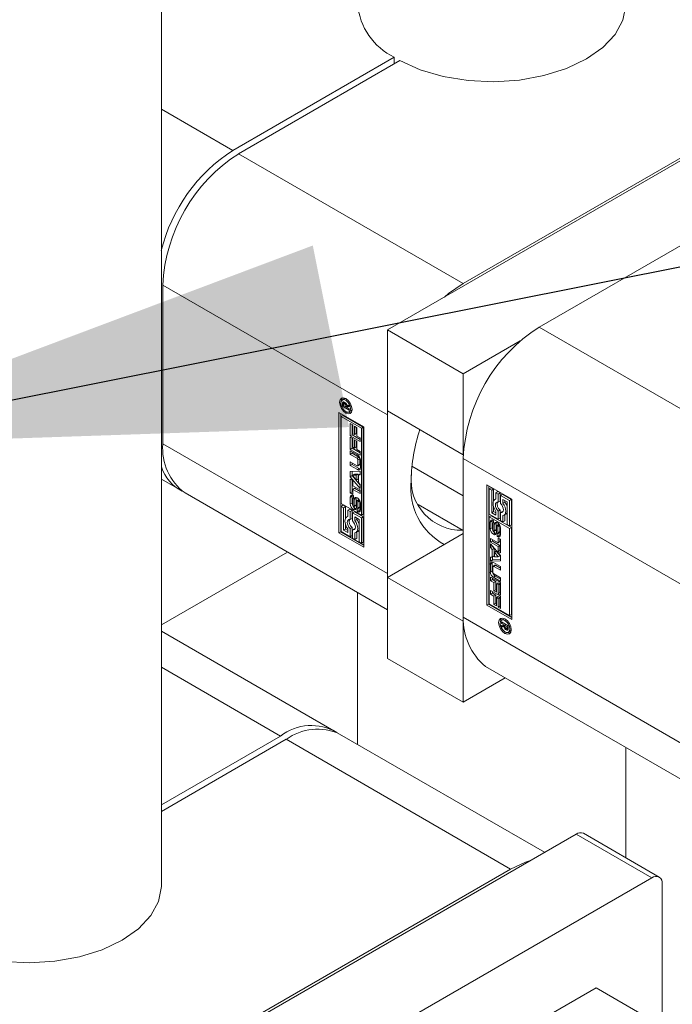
# Model space of a CAD drawing. Header units: millimetres. Extents: x 450 to 25135, y 150 to 17673.
# Tile 41 of 201: x 4172 to 4294, y 5090 to 5273. Entities that reach past the tile are written whole.
import ezdxf

# ---------------------------------------------------------------- set-up
doc = ezdxf.new("R2010")
doc.units = ezdxf.units.MM
doc.linetypes.add('SLD-Continua', pattern=[0])
doc.layers.add('COTAS', color=1, linetype='SLD-Continua')
doc.layers.add('OCULTA', color=8, linetype='SLD-Continua')
doc.styles.get("Standard").update_dxf_attribs({"font": 'ARIALN.TTF'})
doc.dimstyles.new('SLDDIMSTYLE0', dxfattribs={"dimtxt": 0.18, "dimasz": 105, "dimexe": 0, "dimexo": 0.0625, "dimgap": 0, "dimtad": 0, "dimtih": 1, "dimtoh": 1, "dimdec": 0, "dimrnd": 1e-09, "dimzin": 0, "dimdsep": 46, "dimtxsty": 'Standard', "dimsah": 1, "dimcen": 0.09, "dimadec": 0, "dimazin": 0, "dimtfac": 105, "dimtdec": 0, "dimtofl": 0, "dimtmove": 0, "dimatfit": 3, "dimfxl": 1, "dimfrac": 2, "dimtolj": 1, "dimtzin": 0, "dimarcsym": 0})

msp = doc.modelspace()

# ---------------------------------------------------------------- linework, layer by layer
at = {"color": 7, "linetype": 'SLD-Continua', "lineweight": 18, "ltscale": 30}
for p, q in [((4198.7, 5112.05), (4198.7, 5780.16)), ((4235.32, 5166.65), (4235.32, 5138.35)), ((4285.32, 5117.22), (4285.32, 5137.79))]:
    msp.add_line(p, q, dxfattribs=at)
at = {"layer": 'COTAS', "linetype": 'SLD-Continua', "lineweight": 18, "ltscale": 30}
for p, q in [((4334.32, 5269.57), (4240.88, 5215.63)), ((4334.32, 5270.09), (4255.02, 5224.31)), ((4212.06, 5249.11), (4242.12, 5266.46)), ((4243.18, 5265.85), (4213.12, 5248.49)), ((4242.12, 5265.23), (4242.12, 5266.46)), ((4198.7, 5256.82), (4212.06, 5249.11)), ((4334.32, 5253.76), (4269.16, 5216.14)), ((4255.02, 5224.31), (4213.12, 5248.49)), ((4240.88, 5199.81), (4198.98, 5224)), ((4198.98, 5224), (4198.98, 5194.4)), ((4240.88, 5215.63), (4240.88, 5200.53)), ((4240.88, 5215.63), (4255.02, 5207.47)), ((4269.16, 5216.14), (4311.06, 5191.96)), ((4255.02, 5207.47), (4265.65, 5213.61)), ((4255.02, 5192.36), (4255.02, 5207.47)), ((4232.82, 5202.78), (4232.47, 5202.58)), ((4233.07, 5202.84), (4232.82, 5202.78)), ((4233.35, 5202.65), (4233.11, 5202.52)), ((4232.84, 5202.08), (4232.49, 5201.87)), ((4232.49, 5201.39), (4232.49, 5201.87)), ((4232.74, 5201.54), (4232.49, 5201.39)), ((4233.76, 5200.66), (4232.49, 5201.39)), ((4232.77, 5202.2), (4232.52, 5202.05)), ((4232.7, 5201.74), (4232.7, 5201.7)), ((4232.7, 5201.7), (4232.7, 5201.66)), ((4232.7, 5201.66), (4232.7, 5201.56)), ((4232.7, 5201.56), (4233.11, 5201.32)), ((4233.03, 5202.04), (4232.76, 5201.88)), ((4233.05, 5202.02), (4232.83, 5201.89)), ((4232.84, 5201.93), (4232.84, 5202.08)), ((4233.09, 5201.97), (4232.89, 5201.86)), ((4233.11, 5201.95), (4232.91, 5201.84)), ((4233.21, 5201.78), (4233.05, 5201.69)), ((4233.46, 5201.59), (4233.11, 5201.39)), ((4233.46, 5201.52), (4233.11, 5201.32)), ((4233.11, 5201.32), (4233.11, 5201.39)), ((4233.52, 5201.49), (4233.17, 5201.29)), ((4233.76, 5201.33), (4233.17, 5201.29)), ((4233.17, 5201.29), (4233.76, 5200.95)), ((4233.27, 5201.35), (4233.22, 5201.38)), ((4233.27, 5201.58), (4233.76, 5201.66)), ((4233.46, 5201.59), (4233.46, 5201.62)), ((4233.46, 5201.52), (4233.46, 5201.59)), ((4233.76, 5201.51), (4233.52, 5201.49)), ((4233.76, 5201.66), (4233.76, 5201.33)), ((4233.76, 5200.95), (4233.76, 5200.66)), ((4231.82, 5200.25), (4236.46, 5197.57)), ((4231.82, 5177.79), (4231.82, 5200.25)), ((4232.17, 5200.04), (4232.17, 5178)), ((4232.25, 5199.49), (4232.61, 5199.69)), ((4232.25, 5199.49), (4232.25, 5183.25)), ((4236.02, 5197.31), (4232.25, 5199.49)), ((4236.37, 5197.52), (4232.61, 5199.69)), ((4233.43, 5200.31), (4233.11, 5200.12)), ((4233.75, 5200.36), (4234.1, 5200.56)), ((4234.1, 5200.56), (4234.28, 5200.75)), ((4240.88, 5200.53), (4255.02, 5192.36)), ((4240.88, 5199.81), (4240.89, 5200.52)), ((4240.88, 5170.21), (4240.88, 5199.81)), ((4233.95, 5198.18), (4234.39, 5197.92)), ((4233.95, 5195.87), (4233.95, 5198.18)), ((4234.3, 5196.07), (4234.3, 5197.97)), ((4234.39, 5197.92), (4234.39, 5196.29)), ((4234.7, 5197.66), (4235.15, 5197.4)), ((4234.7, 5196.11), (4234.7, 5197.66)), ((4235.06, 5196.32), (4235.06, 5197.46)), ((4235.15, 5197.4), (4235.15, 5195.85)), ((4236.37, 5197.52), (4236.02, 5197.31)), ((4236.02, 5181.07), (4236.02, 5197.31)), ((4236.37, 5181.28), (4236.37, 5197.52)), ((4236.46, 5197.57), (4236.46, 5175.11)), ((4234.3, 5196.07), (4233.95, 5195.87)), ((4235.77, 5194.81), (4233.95, 5195.87)), ((4233.95, 5195.66), (4234.39, 5195.41)), ((4233.95, 5193.36), (4233.95, 5195.66)), ((4235.77, 5195.22), (4234.3, 5196.07)), ((4234.3, 5193.56), (4234.3, 5195.46)), ((4234.39, 5196.29), (4234.7, 5196.11)), ((4234.39, 5195.41), (4234.39, 5193.78)), ((4235.06, 5196.32), (4234.7, 5196.11)), ((4235.15, 5195.85), (4235.77, 5195.49)), ((4235.77, 5195.49), (4235.77, 5194.81)), ((4240.88, 5170.21), (4198.98, 5194.4)), ((4234.3, 5193.56), (4233.95, 5193.36)), ((4235.77, 5192.71), (4234.3, 5193.56)), ((4234.39, 5193.78), (4234.7, 5193.6)), ((4234.7, 5195.15), (4235.15, 5194.89)), ((4234.7, 5193.6), (4234.7, 5195.15)), ((4235.06, 5193.81), (4234.7, 5193.6)), ((4235.06, 5193.81), (4235.06, 5194.94)), ((4235.15, 5194.89), (4235.15, 5193.34)), ((4235.77, 5192.3), (4233.95, 5193.36)), ((4233.95, 5193.11), (4235.27, 5192.35)), ((4233.95, 5192.42), (4233.95, 5193.11)), ((4234.3, 5192.63), (4233.95, 5192.42)), ((4235.2, 5191.7), (4233.95, 5192.42)), ((4234.3, 5192.63), (4234.3, 5192.91)), ((4235.55, 5191.9), (4234.3, 5192.63)), ((4235.15, 5193.34), (4235.77, 5192.98)), ((4235.55, 5191.9), (4235.2, 5191.7)), ((4235.77, 5192.98), (4235.77, 5192.3)), ((4255.03, 5192.37), (4255.02, 5192.36)), ((4255.02, 5191.65), (4296.92, 5167.46)), ((4255.02, 5191.65), (4255.02, 5162.05)), ((4233.95, 5191.03), (4235.2, 5190.31)), ((4233.95, 5190.34), (4233.95, 5191.03)), ((4234.3, 5190.55), (4233.95, 5190.34)), ((4235.27, 5189.58), (4233.95, 5190.34)), ((4234.3, 5190.55), (4234.3, 5190.83)), ((4235.62, 5189.79), (4234.3, 5190.55)), ((4235.33, 5190.3), (4235.68, 5190.5)), ((4235.73, 5191.59), (4235.38, 5191.39)), ((4235.38, 5190.41), (4235.38, 5191.39)), ((4235.73, 5190.62), (4235.38, 5190.41)), ((4235.73, 5190.62), (4235.73, 5191.59)), ((4235.83, 5191.37), (4235.83, 5189.91)), ((4245.44, 5190.22), (4255.02, 5184.69)), ((4233.95, 5189.26), (4235.77, 5189.32)), ((4233.95, 5188.26), (4233.95, 5189.26)), ((4234.3, 5188.46), (4233.95, 5188.26)), ((4235.77, 5186.08), (4233.95, 5188.26)), ((4234.3, 5188.46), (4234.3, 5189.27)), ((4235.77, 5186.7), (4234.3, 5188.46)), ((4234.7, 5188.73), (4234.34, 5188.53)), ((4235.07, 5188.56), (4234.34, 5188.53)), ((4234.34, 5188.53), (4235.07, 5187.65)), ((4235.42, 5188.77), (4234.7, 5188.73)), ((4235.42, 5188.77), (4235.07, 5188.56)), ((4235.07, 5187.65), (4235.07, 5188.56)), ((4235.62, 5189.79), (4235.27, 5189.58)), ((4235.42, 5187.86), (4235.42, 5188.77)), ((4235.77, 5188.75), (4235.47, 5188.57)), ((4235.77, 5188.59), (4235.47, 5188.57)), ((4235.47, 5188.57), (4235.47, 5187.18)), ((4235.77, 5189.32), (4235.77, 5188.59)), ((4198.7, 5187.79), (4202.06, 5185.85)), ((4233.95, 5187.79), (4234.39, 5187.53)), ((4233.95, 5185.23), (4233.95, 5187.79)), ((4234.3, 5185.43), (4234.3, 5187.59)), ((4234.39, 5187.53), (4234.39, 5186.59)), ((4234.39, 5186.59), (4235.77, 5185.8)), ((4235.42, 5187.86), (4235.07, 5187.65)), ((4235.47, 5187.18), (4235.77, 5186.82)), ((4235.77, 5186.82), (4235.77, 5186.08)), ((4259.44, 5186.75), (4264.08, 5184.07)), ((4259.44, 5164.29), (4259.44, 5186.75)), ((4259.79, 5186.55), (4259.79, 5164.5)), ((4260.23, 5186.2), (4259.88, 5185.99)), ((4260.67, 5185.94), (4260.23, 5186.2)), ((4203.12, 5185.24), (4240.88, 5163.45)), ((4234.3, 5184.63), (4233.94, 5184.42)), ((4233.94, 5183.16), (4233.94, 5184.42)), ((4234.3, 5185.43), (4233.95, 5185.23)), ((4234.39, 5184.97), (4233.95, 5185.23)), ((4234.39, 5185.38), (4234.3, 5185.43)), ((4234.3, 5183.36), (4234.3, 5184.63)), ((4234.75, 5186.11), (4234.39, 5185.91)), ((4234.39, 5185.91), (4234.39, 5184.97)), ((4235.77, 5185.11), (4234.39, 5185.91)), ((4234.55, 5184.74), (4234.54, 5184.21)), ((4235.77, 5185.52), (4234.75, 5186.11)), ((4235.77, 5185.8), (4235.77, 5185.11)), ((4259.88, 5185.99), (4259.88, 5181.29)), ((4260.32, 5185.74), (4259.88, 5185.99)), ((4260.67, 5185.94), (4260.32, 5185.74)), ((4260.32, 5181.55), (4260.32, 5185.74)), ((4260.67, 5183.74), (4260.67, 5185.94)), ((4261.46, 5185.49), (4261.1, 5185.28)), ((4261.1, 5185.28), (4261.1, 5184.09)), ((4261.54, 5185.03), (4261.1, 5185.28)), ((4261.89, 5185.23), (4261.46, 5185.49)), ((4261.89, 5185.23), (4261.54, 5185.03)), ((4261.54, 5183.51), (4261.54, 5185.03)), ((4261.89, 5183.72), (4261.89, 5185.23)), ((4262.33, 5184.98), (4261.98, 5184.78)), ((4261.98, 5184.78), (4261.98, 5183.26)), ((4263.64, 5183.82), (4261.98, 5184.78)), ((4264, 5184.02), (4262.33, 5184.98)), ((4232.25, 5183.25), (4236.02, 5181.07)), ((4232.61, 5182.94), (4232.25, 5182.74)), ((4232.69, 5182.49), (4232.25, 5182.74)), ((4232.25, 5182.74), (4232.25, 5178.04)), ((4233.05, 5182.69), (4232.61, 5182.94)), ((4233.05, 5182.69), (4232.69, 5182.49)), ((4232.69, 5178.3), (4232.69, 5182.49)), ((4233.05, 5180.49), (4233.05, 5182.69)), ((4234.3, 5183.36), (4233.94, 5183.16)), ((4234.42, 5184.05), (4234.42, 5182.96)), ((4234.54, 5184.25), (4234.48, 5184.21)), ((4234.54, 5184.25), (4234.5, 5184.22)), ((4234.54, 5182.68), (4234.54, 5182.68)), ((4234.6, 5182.67), (4234.95, 5182.88)), ((4234.99, 5182.91), (4234.63, 5182.71)), ((4235.01, 5182.98), (4234.65, 5182.77)), ((4234.66, 5182.84), (4234.68, 5184.01)), ((4235.01, 5183.04), (4234.66, 5182.84)), ((4235.04, 5184.22), (4234.68, 5184.01)), ((4235.01, 5183.04), (4235.04, 5184.22)), ((4235.12, 5183.67), (4235.09, 5182.5)), ((4235.54, 5184.03), (4235.18, 5183.82)), ((4235.24, 5183.82), (4235.59, 5184.02)), ((4235.63, 5183.96), (4235.29, 5183.77)), ((4235.3, 5182.27), (4235.65, 5182.47)), ((4235.67, 5182.49), (4235.32, 5182.28)), ((4235.69, 5183.86), (4235.34, 5183.66)), ((4235.7, 5182.55), (4235.35, 5182.35)), ((4235.71, 5183.72), (4235.36, 5183.52)), ((4235.36, 5182.44), (4235.36, 5183.52)), ((4235.71, 5182.64), (4235.36, 5182.44)), ((4235.71, 5182.64), (4235.71, 5183.72)), ((4235.83, 5183.33), (4235.83, 5182.07)), ((4246.6, 5183.07), (4255.02, 5178.21)), ((4260.67, 5181.75), (4260.67, 5182.63)), ((4261.1, 5184.13), (4260.92, 5184.02)), ((4261.89, 5183.72), (4261.54, 5183.51)), ((4262.42, 5184.02), (4263.2, 5183.56)), ((4262.42, 5183.33), (4262.42, 5184.02)), ((4262.77, 5183.53), (4262.42, 5183.33)), ((4262.77, 5183.53), (4262.77, 5183.81)), ((4263.2, 5183.56), (4263.2, 5179.37)), ((4264, 5184.02), (4263.64, 5183.82)), ((4263.64, 5179.12), (4263.64, 5183.82)), ((4264, 5179.32), (4264, 5184.02)), ((4264.08, 5184.07), (4264.08, 5161.62)), ((4233.48, 5180.87), (4233.29, 5180.77)), ((4233.83, 5182.24), (4233.48, 5182.03)), ((4233.48, 5182.03), (4233.48, 5180.83)), ((4233.92, 5181.78), (4233.48, 5182.03)), ((4234.27, 5181.98), (4233.83, 5182.24)), ((4234.27, 5181.98), (4233.92, 5181.78)), ((4233.92, 5180.26), (4233.92, 5181.78)), ((4234.27, 5180.47), (4234.27, 5181.98)), ((4234.71, 5181.73), (4234.36, 5181.53)), ((4234.36, 5181.53), (4234.36, 5180.01)), ((4236.02, 5180.57), (4234.36, 5181.53)), ((4234.87, 5182.37), (4234.52, 5182.16)), ((4236.37, 5180.77), (4234.71, 5181.73)), ((4234.79, 5180.08), (4234.79, 5180.77)), ((4234.79, 5180.77), (4235.58, 5180.31)), ((4235.23, 5182.28), (4235.24, 5182.27)), ((4235.23, 5181.75), (4235.23, 5182.28)), ((4235.59, 5181.96), (4235.23, 5181.75)), ((4235.61, 5181.94), (4235.26, 5181.74)), ((4235.59, 5181.96), (4235.59, 5182.44)), ((4236.02, 5181.07), (4236.37, 5181.28)), ((4236.37, 5180.77), (4236.02, 5180.57)), ((4236.37, 5176.07), (4236.37, 5180.77)), ((4259.88, 5181.29), (4261.54, 5180.33)), ((4259.88, 5180.79), (4260.23, 5180.99)), ((4263.64, 5178.61), (4259.88, 5180.79)), ((4259.88, 5180.79), (4259.88, 5164.55)), ((4264, 5178.82), (4260.23, 5180.99)), ((4260.67, 5181.75), (4260.32, 5181.55)), ((4261.1, 5181.09), (4260.32, 5181.55)), ((4261.1, 5181.5), (4260.67, 5181.75)), ((4261.1, 5181.78), (4261.1, 5181.09)), ((4261.89, 5182.06), (4261.54, 5181.85)), ((4261.54, 5180.33), (4261.54, 5181.85)), ((4261.89, 5180.54), (4261.89, 5182.06)), ((4262.33, 5181.8), (4261.98, 5181.6)), ((4261.98, 5181.6), (4261.98, 5180.08)), ((4262.44, 5181.79), (4262.33, 5181.8)), ((4262.42, 5179.83), (4262.42, 5181.03)), ((4262.6, 5181.09), (4262.96, 5181.3)), ((4262.77, 5180.03), (4262.77, 5181.19)), ((4233.05, 5178.5), (4233.05, 5179.38)), ((4234.27, 5180.47), (4233.92, 5180.26)), ((4234.27, 5178.81), (4233.92, 5178.6)), ((4234.27, 5177.29), (4234.27, 5178.81)), ((4235.15, 5180.28), (4234.79, 5180.08)), ((4235.15, 5180.28), (4235.15, 5180.56)), ((4235.58, 5180.31), (4235.58, 5176.12)), ((4236.02, 5175.87), (4236.02, 5180.57)), ((4260.42, 5179.99), (4260.06, 5179.79)), ((4260.06, 5178.53), (4260.06, 5179.79)), ((4260.42, 5178.73), (4260.42, 5179.99)), ((4260.54, 5179.42), (4260.54, 5178.34)), ((4260.66, 5179.63), (4260.6, 5179.59)), ((4260.66, 5179.62), (4260.62, 5179.6)), ((4260.66, 5179.6), (4260.65, 5179.59)), ((4260.66, 5179.58), (4260.65, 5179.59)), ((4260.66, 5180.11), (4260.66, 5179.58)), ((4260.78, 5178.2), (4260.81, 5179.36)), ((4261.16, 5179.57), (4260.81, 5179.36)), ((4261.13, 5178.4), (4261.16, 5179.57)), ((4261.24, 5179.02), (4261.21, 5177.85)), ((4261.65, 5179.39), (4261.3, 5179.19)), ((4261.66, 5179.4), (4261.31, 5179.19)), ((4261.71, 5179.39), (4261.36, 5179.18)), ((4261.71, 5179.39), (4261.36, 5179.19)), ((4261.76, 5179.31), (4261.42, 5179.11)), ((4261.82, 5179.21), (4261.46, 5179)), ((4261.83, 5179.1), (4261.47, 5178.9)), ((4261.47, 5177.82), (4261.47, 5178.9)), ((4261.89, 5180.54), (4261.54, 5180.33)), ((4261.83, 5178.02), (4261.83, 5179.1)), ((4261.98, 5180.08), (4262.42, 5179.83)), ((4262.77, 5180.03), (4262.42, 5179.83)), ((4263.2, 5179.37), (4263.64, 5179.12)), ((4264, 5179.32), (4263.64, 5179.12)), ((4264, 5178.82), (4263.64, 5178.61)), ((4264, 5162.58), (4264, 5178.82)), ((4232.17, 5178), (4231.82, 5177.79)), ((4236.46, 5175.11), (4231.82, 5177.79)), ((4236.46, 5175.52), (4232.17, 5178)), ((4232.25, 5178.04), (4233.92, 5177.08)), ((4233.05, 5178.5), (4232.69, 5178.3)), ((4233.48, 5177.84), (4232.69, 5178.3)), ((4233.48, 5178.25), (4233.05, 5178.5)), ((4233.48, 5178.53), (4233.48, 5177.84)), ((4233.92, 5177.08), (4233.92, 5178.6)), ((4234.27, 5177.29), (4233.92, 5177.08)), ((4234.71, 5178.55), (4234.36, 5178.35)), ((4234.36, 5178.35), (4234.36, 5176.83)), ((4234.82, 5178.54), (4234.71, 5178.55)), ((4234.79, 5176.58), (4234.79, 5177.78)), ((4234.98, 5177.84), (4235.33, 5178.05)), ((4235.15, 5176.78), (4235.15, 5177.94)), ((4240.88, 5169.5), (4255.02, 5177.66)), ((4260.42, 5178.73), (4260.06, 5178.53)), ((4260.64, 5177.53), (4260.99, 5177.74)), ((4260.71, 5178.04), (4261.07, 5178.24)), ((4261.07, 5178.25), (4260.72, 5178.04)), ((4261.11, 5178.29), (4260.76, 5178.09)), ((4261.13, 5178.4), (4260.78, 5178.2)), ((4261.07, 5178.24), (4261.07, 5178.25)), ((4261.35, 5177.13), (4261.35, 5177.65)), ((4261.71, 5177.33), (4261.35, 5177.13)), ((4261.38, 5177.11), (4261.73, 5177.31)), ((4261.42, 5177.65), (4261.77, 5177.85)), ((4261.8, 5177.88), (4261.44, 5177.68)), ((4261.83, 5178.02), (4261.47, 5177.82)), ((4261.82, 5177.94), (4261.47, 5177.74)), ((4261.71, 5177.82), (4261.71, 5177.33)), ((4261.96, 5178.7), (4261.96, 5177.44)), ((4263.64, 5162.37), (4263.64, 5178.61)), ((4234.36, 5176.83), (4234.79, 5176.58)), ((4235.15, 5176.78), (4234.79, 5176.58)), ((4235.58, 5176.12), (4236.02, 5175.87)), ((4236.37, 5176.07), (4236.02, 5175.87)), ((4260.12, 5176.75), (4261.51, 5175.96)), ((4260.12, 5176.06), (4260.12, 5176.75)), ((4260.48, 5176.27), (4260.12, 5176.06)), ((4261.51, 5175.27), (4260.12, 5176.06)), ((4260.12, 5175.78), (4261.95, 5173.6)), ((4260.12, 5175.05), (4260.12, 5175.78)), ((4260.48, 5175.25), (4260.12, 5175.05)), ((4260.48, 5176.27), (4260.48, 5176.55)), ((4261.86, 5175.47), (4260.48, 5176.27)), ((4260.48, 5175.25), (4260.48, 5175.36)), ((4260.78, 5174.88), (4260.48, 5175.25)), ((4261.51, 5176.89), (4261.95, 5176.63)), ((4261.51, 5175.96), (4261.51, 5176.89)), ((4261.86, 5176.16), (4261.51, 5175.96)), ((4261.86, 5175.47), (4261.51, 5175.27)), ((4261.51, 5174.33), (4261.51, 5175.27)), ((4261.86, 5176.16), (4261.86, 5176.69)), ((4261.86, 5174.53), (4261.86, 5175.47)), ((4261.95, 5176.63), (4261.95, 5174.07)), ((4260.43, 5174.68), (4260.12, 5175.05)), ((4260.12, 5173.28), (4260.43, 5173.29)), ((4260.12, 5172.54), (4260.12, 5173.28)), ((4260.78, 5174.88), (4260.43, 5174.68)), ((4260.43, 5173.29), (4260.43, 5174.68)), ((4260.78, 5173.49), (4260.43, 5173.29)), ((4260.48, 5172.74), (4260.48, 5173.32)), ((4260.78, 5173.49), (4260.78, 5174.88)), ((4261.18, 5174.41), (4260.83, 5174.21)), ((4261.55, 5173.33), (4260.83, 5174.21)), ((4260.83, 5174.21), (4260.83, 5173.3)), ((4260.83, 5173.3), (4261.55, 5173.33)), ((4261.91, 5173.54), (4261.18, 5174.41)), ((4261.86, 5174.53), (4261.51, 5174.33)), ((4261.95, 5174.07), (4261.51, 5174.33)), ((4261.91, 5173.54), (4261.55, 5173.33)), ((4261.95, 5174.48), (4261.86, 5174.53)), ((4261.95, 5173.6), (4261.95, 5172.61)), ((4260.42, 5172.16), (4260.07, 5171.95)), ((4260.07, 5170.49), (4260.07, 5171.95)), ((4260.48, 5172.74), (4260.12, 5172.54)), ((4261.95, 5172.61), (4260.12, 5172.54)), ((4260.42, 5170.69), (4260.42, 5172.16)), ((4261.95, 5172.8), (4260.48, 5172.74)), ((4260.52, 5171.45), (4260.52, 5170.48)), ((4260.92, 5171.77), (4260.57, 5171.56)), ((4260.63, 5172.28), (4261.95, 5171.52)), ((4261.05, 5171.76), (4260.7, 5171.55)), ((4261.95, 5170.83), (4260.7, 5171.55)), ((4261.95, 5171.24), (4261.05, 5171.76)), ((4261.95, 5171.52), (4261.95, 5170.83)), ((4240.89, 5169.51), (4240.88, 5170.21)), ((4260.42, 5170.69), (4260.07, 5170.49)), ((4260.99, 5169.71), (4260.63, 5169.51)), ((4260.7, 5170.16), (4261.95, 5169.44)), ((4261.95, 5169.16), (4260.99, 5169.71)), ((4240.88, 5169.5), (4255.02, 5161.33)), ((4240.88, 5169.5), (4240.88, 5154.39)), ((4260.12, 5169.56), (4261.95, 5168.51)), ((4260.12, 5168.88), (4260.12, 5169.56)), ((4260.48, 5169.08), (4260.12, 5168.88)), ((4260.75, 5168.52), (4260.12, 5168.88)), ((4260.48, 5169.08), (4260.48, 5169.36)), ((4261.1, 5168.72), (4260.48, 5169.08)), ((4261.95, 5168.75), (4260.63, 5169.51)), ((4261.1, 5168.72), (4260.75, 5168.52)), ((4260.75, 5166.97), (4260.75, 5168.52)), ((4261.1, 5167.17), (4261.1, 5168.72)), ((4261.55, 5168.46), (4261.19, 5168.26)), ((4261.51, 5168.08), (4261.19, 5168.26)), ((4261.19, 5168.26), (4261.19, 5166.71)), ((4261.86, 5168.28), (4261.51, 5168.08)), ((4261.51, 5166.45), (4261.51, 5168.08)), ((4261.86, 5168.28), (4261.55, 5168.46)), ((4261.86, 5166.66), (4261.86, 5168.28)), ((4261.95, 5169.44), (4261.95, 5168.75)), ((4261.95, 5168.51), (4261.95, 5166.2)), ((4260.12, 5167.05), (4261.95, 5165.99)), ((4260.12, 5166.37), (4260.12, 5167.05)), ((4260.48, 5166.57), (4260.12, 5166.37)), ((4260.75, 5166.01), (4260.12, 5166.37)), ((4260.48, 5166.57), (4260.48, 5166.85)), ((4261.1, 5166.21), (4260.48, 5166.57)), ((4261.1, 5167.17), (4260.75, 5166.97)), ((4261.19, 5166.71), (4260.75, 5166.97)), ((4261.1, 5166.21), (4260.75, 5166.01)), ((4260.75, 5164.46), (4260.75, 5166.01)), ((4261.19, 5167.12), (4261.1, 5167.17)), ((4261.1, 5164.66), (4261.1, 5166.21)), ((4261.55, 5165.95), (4261.19, 5165.75)), ((4261.86, 5166.66), (4261.51, 5166.45)), ((4261.95, 5166.2), (4261.51, 5166.45)), ((4261.86, 5165.77), (4261.55, 5165.95)), ((4261.95, 5166.6), (4261.86, 5166.66)), ((4261.95, 5165.99), (4261.95, 5163.69)), ((4259.79, 5164.5), (4259.44, 5164.29)), ((4264.08, 5161.62), (4259.44, 5164.29)), ((4259.79, 5164.5), (4264.08, 5162.02)), ((4259.88, 5164.55), (4263.64, 5162.37)), ((4261.1, 5164.66), (4260.75, 5164.46)), ((4261.19, 5164.2), (4260.75, 5164.46)), ((4261.19, 5164.61), (4261.1, 5164.66)), ((4261.51, 5165.57), (4261.19, 5165.75)), ((4261.19, 5165.75), (4261.19, 5164.2)), ((4261.86, 5165.77), (4261.51, 5165.57)), ((4261.51, 5163.94), (4261.51, 5165.57)), ((4261.86, 5164.15), (4261.51, 5163.94)), ((4261.86, 5164.15), (4261.86, 5165.77)), ((4261.95, 5164.09), (4261.86, 5164.15)), ((4261.95, 5163.69), (4261.51, 5163.94)), ((4263.64, 5162.37), (4264, 5162.58)), ((4255.02, 5162.05), (4296.92, 5137.86)), ((4255.02, 5161.33), (4255.03, 5161.34)), ((4255.02, 5146.23), (4255.02, 5161.33)), ((4262.14, 5161.2), (4263.41, 5160.47)), ((4262.14, 5160.91), (4262.14, 5161.2)), ((4262.39, 5161.06), (4262.14, 5160.91)), ((4262.73, 5160.57), (4262.14, 5160.91)), ((4262.14, 5160.53), (4262.73, 5160.57)), ((4262.14, 5160.2), (4262.14, 5160.53)), ((4262.5, 5161.71), (4262.15, 5161.5)), ((4262.49, 5160.4), (4262.49, 5160.56)), ((4262.79, 5160.45), (4262.49, 5160.4)), ((4262.75, 5161.77), (4262.5, 5161.71)), ((4262.98, 5160.72), (4262.73, 5160.57)), ((4262.79, 5161.44), (4263.03, 5161.58)), ((4263.03, 5160.68), (4262.79, 5160.54)), ((4263.2, 5160.3), (4262.79, 5160.54)), ((4262.79, 5160.54), (4262.79, 5160.47)), ((4263.41, 5160.42), (4263.2, 5160.3)), ((4263.41, 5160.47), (4263.41, 5159.99)), ((4230.9, 5140.9), (4198.7, 5159.49)), ((4262.49, 5160.4), (4262.14, 5160.2)), ((4262.63, 5160.28), (4262.14, 5160.2)), ((4262.79, 5160.37), (4262.63, 5160.28)), ((4262.79, 5159.04), (4263.12, 5159.23)), ((4263.01, 5160), (4262.81, 5159.89)), ((4263, 5159.72), (4263.35, 5159.93)), ((4263.35, 5159.92), (4263, 5159.72)), ((4263.03, 5159.7), (4263.38, 5159.91)), ((4263.14, 5159.98), (4263.41, 5160.13)), ((4263.41, 5160.15), (4263.17, 5160.01)), ((4263.41, 5160.32), (4263.2, 5160.2)), ((4263.2, 5160.2), (4263.2, 5160.3)), ((4263.41, 5160.28), (4263.2, 5160.16)), ((4263.41, 5160.24), (4263.2, 5160.12)), ((4263.2, 5160.16), (4263.2, 5160.2)), ((4263.2, 5160.12), (4263.2, 5160.16)), ((4263.3, 5159.69), (4263.27, 5159.67)), ((4263.38, 5159.91), (4263.4, 5159.9)), ((4263.43, 5159.28), (4263.78, 5159.49)), ((4263.78, 5159.49), (4263.96, 5159.67)), ((4240.88, 5154.39), (4255.02, 5146.23)), ((4198.7, 5152.73), (4220.9, 5139.91)), ((4259.16, 5152.89), (4301.06, 5128.71)), ((4262.86, 5150.76), (4255.02, 5146.23)), ((4270.16, 5118.24), (4231.96, 5140.29)), ((4198.7, 5127.1), (4220.9, 5139.91)), ((4221.96, 5139.3), (4198.7, 5125.87)), ((4263.86, 5115.11), (4221.96, 5139.3)), ((4276.06, 5121.64), (4156.2, 5052.45)), ((4290.2, 5113.48), (4276.06, 5121.64)), ((4291.57, 5113.62), (4277.43, 5121.78)), ((4263.86, 5115.11), (4168.4, 5060.01)), ((4290.2, 5113.48), (4170.34, 5044.29)), ((4292.14, 5112.36), (4292.14, 5083.77)), ((4279.78, 5092.97), (4262.43, 5082.96)), ((4279.78, 5092.97), (4288.69, 5087.83))]:
    msp.add_line(p, q, dxfattribs=at)
at = {"layer": 'COTAS', "linetype": 'SLD-Continua', "lineweight": 18, "ltscale": 30, "flags": 128}
for points in [[(4285.32, 5276.35), (4285.32, 5276.14), (4284.79, 5273.38), (4283.35, 5270.73), (4281.06, 5268.29), (4278, 5266.15), (4274.29, 5264.38), (4270.06, 5263.06), (4265.48, 5262.23), (4260.7, 5261.92), (4255.91, 5262.15), (4251.28, 5262.9), (4246.98, 5264.15), (4243.18, 5265.85)], [(4251.51, 5221.77), (4252.26, 5222.4), (4255.02, 5224.31)], [(4233.11, 5200.12), (4232.66, 5200.48), (4232.28, 5200.99), (4232.03, 5201.58), (4231.94, 5202.15), (4232.03, 5202.61), (4232.28, 5202.9), (4232.66, 5202.98), (4233.11, 5202.82)], [(4232.29, 5202.39), (4232.38, 5202.82), (4232.48, 5202.97)], [(4233.11, 5202.82), (4233.56, 5202.46), (4233.94, 5201.95), (4234.19, 5201.36), (4234.28, 5200.79), (4234.19, 5200.33), (4233.94, 5200.04), (4233.56, 5199.96), (4233.11, 5200.12)], [(4233.11, 5202.52), (4232.76, 5202.64), (4232.47, 5202.58), (4232.27, 5202.35), (4232.2, 5201.99), (4232.27, 5201.55), (4232.47, 5201.1), (4232.76, 5200.7), (4233.11, 5200.42)], [(4233.11, 5200.42), (4233.45, 5200.3), (4233.75, 5200.36), (4233.94, 5200.59), (4234.01, 5200.95), (4233.94, 5201.39), (4233.75, 5201.84), (4233.45, 5202.24), (4233.11, 5202.52)], [(4234.09, 5200.17), (4233.91, 5200.17), (4233.5, 5200.3)], [(4235.62, 5189.79), (4235.73, 5189.74), (4235.8, 5189.72)], [(4234.33, 5184.83), (4234.31, 5184.75), (4234.3, 5184.63)], [(4235.07, 5184.4), (4235.05, 5184.34), (4235.04, 5184.22)], [(4234.54, 5182.68), (4234.54, 5182.68), (4234.54, 5182.68), (4234.54, 5182.68), (4234.54, 5182.68), (4234.54, 5182.68), (4234.54, 5182.68), (4234.54, 5182.68)], [(4261.1, 5184.09), (4260.88, 5183.99), (4260.71, 5183.82), (4260.6, 5183.56), (4260.57, 5183.24), (4260.6, 5182.89), (4260.71, 5182.51), (4260.88, 5182.13), (4261.1, 5181.78)], [(4261.54, 5181.85), (4261.33, 5182.1), (4261.16, 5182.39), (4261.05, 5182.7), (4261.01, 5182.99), (4261.05, 5183.24), (4261.16, 5183.42), (4261.33, 5183.51), (4261.54, 5183.51)], [(4261.98, 5183.26), (4262.19, 5183.01), (4262.36, 5182.72), (4262.47, 5182.42), (4262.51, 5182.12), (4262.47, 5181.87), (4262.36, 5181.69), (4262.19, 5181.6), (4261.98, 5181.6)], [(4262.42, 5181.03), (4262.64, 5181.12), (4262.81, 5181.3), (4262.92, 5181.55), (4262.95, 5181.87), (4262.92, 5182.22), (4262.81, 5182.6), (4262.64, 5182.98), (4262.42, 5183.33)], [(4233.48, 5180.83), (4233.26, 5180.74), (4233.09, 5180.57), (4232.98, 5180.31), (4232.94, 5179.99), (4232.98, 5179.64), (4233.09, 5179.26), (4233.26, 5178.88), (4233.48, 5178.53)], [(4234.87, 5182.37), (4234.98, 5182.31), (4235.06, 5182.29)], [(4235.61, 5181.94), (4235.72, 5181.89), (4235.8, 5181.87)], [(4233.92, 5178.6), (4233.7, 5178.85), (4233.53, 5179.14), (4233.42, 5179.45), (4233.39, 5179.74), (4233.42, 5179.99), (4233.53, 5180.17), (4233.7, 5180.26), (4233.92, 5180.26)], [(4234.36, 5180.01), (4234.57, 5179.76), (4234.74, 5179.47), (4234.85, 5179.17), (4234.89, 5178.87), (4234.85, 5178.62), (4234.74, 5178.44), (4234.57, 5178.35), (4234.36, 5178.35)], [(4234.79, 5177.78), (4235.02, 5177.87), (4235.19, 5178.05), (4235.29, 5178.3), (4235.33, 5178.62), (4235.29, 5178.97), (4235.19, 5179.35), (4235.02, 5179.73), (4234.79, 5180.08)], [(4260.45, 5180.19), (4260.43, 5180.12), (4260.42, 5179.99)], [(4261.19, 5179.77), (4261.17, 5179.69), (4261.16, 5179.57)], [(4261.36, 5179.19), (4261.36, 5179.19), (4261.36, 5179.19), (4261.36, 5179.18), (4261.36, 5179.18), (4261.36, 5179.18), (4261.36, 5179.18), (4261.36, 5179.18), (4261.36, 5179.18)], [(4261.66, 5179.4), (4261.65, 5179.39), (4261.65, 5179.39)], [(4261.82, 5179.21), (4261.81, 5179.22), (4261.81, 5179.23)], [(4260.99, 5177.74), (4261.1, 5177.69), (4261.18, 5177.66)], [(4261.73, 5177.31), (4261.85, 5177.26), (4261.92, 5177.24)], [(4260.45, 5172.35), (4260.43, 5172.28), (4260.42, 5172.16)], [(4262.79, 5159.04), (4262.34, 5159.4), (4261.96, 5159.91), (4261.71, 5160.5), (4261.62, 5161.07), (4261.71, 5161.53), (4261.96, 5161.83), (4262.34, 5161.9), (4262.79, 5161.74)], [(4262.79, 5161.44), (4262.44, 5161.56), (4262.15, 5161.5), (4261.95, 5161.28), (4261.88, 5160.91), (4261.95, 5160.47), (4262.15, 5160.02), (4262.44, 5159.63), (4262.79, 5159.35)], [(4261.97, 5161.32), (4262.06, 5161.74), (4262.16, 5161.9)], [(4262.79, 5161.74), (4263.24, 5161.38), (4263.62, 5160.87), (4263.87, 5160.28), (4263.96, 5159.72), (4263.87, 5159.25), (4263.62, 5158.96), (4263.24, 5158.88), (4262.79, 5159.04)], [(4262.79, 5159.35), (4263.14, 5159.23), (4263.43, 5159.28), (4263.63, 5159.51), (4263.7, 5159.87), (4263.63, 5160.31), (4263.43, 5160.76), (4263.14, 5161.16), (4262.79, 5161.44)], [(4263.78, 5159.09), (4263.59, 5159.09), (4263.18, 5159.22)], [(4263.86, 5115.11), (4266.62, 5116.39), (4267.37, 5116.63)], [(4198.7, 5112.05), (4198.7, 5111.83), (4198.17, 5109.08), (4196.73, 5106.43), (4194.44, 5103.99), (4191.38, 5101.85), (4187.67, 5100.08), (4183.44, 5098.76), (4178.86, 5097.93), (4174.08, 5097.62), (4169.29, 5097.85), (4164.66, 5098.6), (4160.36, 5099.85), (4156.56, 5101.54)]]:
    msp.add_lwpolyline(points, dxfattribs=at)
at = {"layer": 'COTAS', "linetype": 'SLD-Continua', "lineweight": 18, "ltscale": 900}
for centre, radius, start, end in [((4247.51, 5277.45), 12.24, 185.126, 243.8723), ((4228.8, 5223.02), 31, 122.6894, 166.1925), ((4229.69, 5222.6), 30.74, 122.6061, 177.3942), ((4285.72, 5190.25), 30.74, 122.6056, 177.3944), ((4233.16, 5201.87), 0.672, 164.1189, 179.8184), ((4232.72, 5202), 0.211, 117.1055, 165.4824), ((4232.72, 5201.94), 0.264, 54.9579, 110.7064), ((4233.01, 5201.72), 0.307, 154.4852, 176.9577), ((4232.8, 5201.81), 0.0782, 66.62, 149.8339), ((4232.73, 5201.57), 0.331, 59.847, 72.1793), ((4233.58, 5202.07), 0.731, 172.4929, 179.7438), ((4232.61, 5201.71), 0.513, 56.419, 60.0191), ((4232.11, 5200.57), 1.51, 57.676, 58.608), ((4232.54, 5201.54), 0.706, 38.3868, 58.844), ((4232.99, 5202.3), 0.182, 239.8871, 241.7179), ((4232.7, 5201.52), 0.389, 25.1727, 56.1723), ((4232.36, 5201.39), 0.754, 359.9153, 23.286), ((4232.44, 5201.44), 0.845, 9.9141, 39.2969), ((4277.27, 5186.97), 31.98, 161.6457, 178.9365), ((4209.15, 5193.48), 10.21, 174.8442, 233.8422), ((4234.99, 5191.37), 0.394, 2.6089, 57.3952), ((4234.6, 5191.32), 1.23, 2.5939, 57.3976), ((4235.34, 5191.57), 0.394, 2.5902, 57.4138), ((4206.04, 5192.47), 7.71, 197.8732, 243.5863), ((4235.27, 5190.4), 0.112, 230.7525, 9.2434), ((4235.49, 5189.85), 0.349, 230.797, 9.2342), ((4235.61, 5190.61), 0.129, 305.7588, 5.6165), ((4254.7, 5187.71), 9.43, 174.4194, 271.199), ((4257.15, 5186.13), 11.94, 173.1238, 241.6643), ((4234.29, 5184.48), 0.355, 50.8074, 189.2056), ((4233.14, 5182.45), 2.68, 58.3715, 59.101), ((4235.03, 5184.06), 0.353, 50.4397, 187.1864), ((4234.59, 5183.28), 1.25, 2.5821, 57.4015), ((4235.19, 5183.22), 1.25, 182.613, 237.3963), ((4235.45, 5183.4), 1.16, 181.8693, 209.0666), ((4234.82, 5184.05), 0.398, 169.1153, 180.2964), ((4234.91, 5182.96), 0.482, 180.0023, 192.4434), ((4234.61, 5184.09), 0.179, 148.6082, 170.1602), ((4234.87, 5182.95), 0.439, 191.4793, 206.8189), ((4234.51, 5184.16), 0.0647, 101.0606, 153.7501), ((4234.63, 5182.82), 0.166, 203.9984, 237.3981), ((4234.51, 5184.16), 0.0646, 56.8953, 98.1286), ((4234.74, 5182.44), 0.355, 230.8716, 9.5415), ((4234.57, 5182.72), 0.057, 234.7063, 290.9649), ((4235.46, 5183.32), 1.12, 215.3018, 238.3344), ((4234.56, 5182.74), 0.0819, 293.9702, 334.3196), ((4234.43, 5182.81), 0.229, 333.0114, 350.4301), ((4234.22, 5182.84), 0.437, 350.9694, 359.1623), ((4234.91, 5182.95), 0.0834, 300.4238, 334.0775), ((4234.79, 5183.02), 0.226, 332.878, 350.5635), ((4234.55, 5183.05), 0.46, 350.9048, 358.7063), ((4235.43, 5183.65), 0.314, 157.0223, 176.8939), ((4235.24, 5183.73), 0.107, 123.4378, 157.3698), ((4235.21, 5183.77), 0.0542, 53.5326, 118.878), ((4235.16, 5183.68), 0.154, 33.2387, 58.546), ((4234.96, 5183.55), 0.396, 15.3548, 33.2462), ((4234.82, 5183.51), 0.538, 0.6091, 15.6683), ((4235.56, 5183.98), 0.0497, 60.0537, 117.0641), ((4235.63, 5182.52), 0.0534, 299.063, 319.3884), ((4235.55, 5182.59), 0.154, 319.8901, 347.8012), ((4235.19, 5183.72), 0.518, 0.4493, 14.1938), ((4235.35, 5182.64), 0.361, 346.5732, 0.7253), ((4262.72, 5183.12), 1.35, 162.481, 232.2105), ((4260.5, 5181.83), 2.84, 17.6098, 36.8645), ((4235.54, 5182.23), 0.567, 237.3278, 240.3535), ((4235.28, 5182.33), 0.0701, 240.5011, 269.5423), ((4235.48, 5182.01), 0.355, 230.7765, 9.24), ((4235.27, 5182.32), 0.0589, 274.9553, 318.5241), ((4235.2, 5182.38), 0.156, 320.0702, 347.5198), ((4234.98, 5182.43), 0.379, 346.9149, 0.3835), ((4236.01, 5182.63), 0.797, 237.7644, 239.917), ((4262.64, 5181.84), 0.625, 300.7051, 335.0834), ((4235.1, 5179.87), 1.35, 162.489, 232.1846), ((4232.89, 5178.58), 2.82, 17.57, 36.897), ((4260.41, 5179.85), 0.355, 50.8074, 189.2056), ((4260.9, 5179.43), 0.364, 166.6265, 180.6931), ((4260.7, 5179.48), 0.154, 139.8532, 167.7368), ((4260.63, 5179.54), 0.0594, 95.1358, 138.3436), ((4260.62, 5179.53), 0.0671, 59.5792, 89.7391), ((4260.36, 5179.63), 0.567, 57.3278, 60.3535), ((4261.16, 5179.42), 0.355, 50.8489, 189.5642), ((4261.47, 5179.05), 0.226, 152.878, 170.5635), ((4261.68, 5179.02), 0.441, 171.0127, 179.1424), ((4261.34, 5179.12), 0.0837, 114.7208, 153.9917), ((4261.33, 5179.14), 0.058, 55.0879, 110.662), ((4261.27, 5179.04), 0.167, 24.1552, 57.3579), ((4260.71, 5178.65), 1.25, 2.613, 57.3963), ((4261.03, 5178.91), 0.444, 11.5588, 26.7394), ((4260.99, 5178.9), 0.483, 0.0138, 12.432), ((4261.68, 5179.34), 0.0555, 58.3706, 111.2406), ((4261.31, 5179.1), 0.518, 0.5761, 12.1763), ((4235.01, 5178.59), 0.626, 300.747, 335.0481), ((4261.31, 5178.59), 1.25, 182.613, 237.3963), ((4261.57, 5178.77), 1.15, 181.8398, 208.3846), ((4261.08, 5178.35), 0.537, 180.5863, 195.691), ((4260.94, 5178.31), 0.394, 195.3153, 213.2856), ((4260.74, 5178.18), 0.156, 213.2402, 238.3636), ((4260.86, 5177.81), 0.353, 230.4775, 7.1487), ((4260.69, 5178.09), 0.0541, 233.6068, 298.765), ((4261.59, 5178.7), 1.13, 215.5504, 238.2986), ((4260.66, 5178.13), 0.109, 303.4823, 336.9065), ((4260.47, 5178.21), 0.309, 337.0162, 357.2074), ((4261.01, 5178.34), 0.109, 303.7323, 337.0753), ((4260.83, 5178.41), 0.305, 336.7167, 357.1995), ((4261.39, 5177.71), 0.0648, 236.9774, 278.0464), ((4260.18, 5175.14), 2.31, 58.5274, 59.3733), ((4261.61, 5177.38), 0.355, 230.7973, 9.1934), ((4261.38, 5177.71), 0.0656, 281.4536, 333.3572), ((4261.3, 5177.77), 0.171, 328.3969, 350.8502), ((4261.11, 5177.81), 0.363, 348.3517, 0.6426), ((4263.11, 5179.62), 2.68, 238.3715, 239.101), ((4261.72, 5177.92), 0.0842, 303.766, 329.7441), ((4261.63, 5177.98), 0.189, 329.4627, 349.7844), ((4261.42, 5178.02), 0.409, 349.0426, 359.9306), ((4260.41, 5172.01), 0.349, 50.777, 189.2315), ((4260.63, 5171.46), 0.112, 50.8331, 189.2335), ((4260.98, 5171.65), 0.128, 54.2795, 114.4313), ((4261.29, 5170.55), 1.23, 182.5984, 237.3855), ((4261.65, 5170.75), 1.23, 182.5973, 237.3941), ((4260.91, 5170.49), 0.394, 182.5652, 237.4154), ((4266.45, 5161.71), 11.44, 178.2857, 230.4007), ((4263.53, 5160.47), 0.748, 179.8208, 203.3804), ((4263.46, 5160.42), 0.843, 189.8659, 219.345), ((4263.36, 5160.33), 0.711, 218.4306, 238.7491), ((4263.2, 5160.34), 0.388, 205.1625, 236.2361), ((4263.79, 5161.29), 1.51, 237.676, 238.608), ((4263.17, 5160.28), 0.321, 239.6448, 252.3815), ((4262.98, 5159.69), 0.0306, 55.3622, 66.2428), ((4263.28, 5160.15), 0.513, 236.419, 240.0191), ((4263.18, 5159.92), 0.264, 234.9513, 290.7816), ((4263.1, 5160.05), 0.0782, 246.5836, 329.7142), ((4262.89, 5160.14), 0.307, 334.5003, 356.9777), ((4263.67, 5160.47), 0.635, 224.8694, 239.5376), ((4263.18, 5159.86), 0.211, 297.1368, 345.3893), ((4263.37, 5159.96), 0.0402, 236.6623, 244.9427), ((4263.56, 5160.23), 0.371, 235.4677, 240.4084), ((4262.75, 5159.99), 0.653, 343.9896, 0.1449), ((4226.65, 5132.48), 9.4, 59.4841, 127.6952), ((4227.82, 5131.12), 10.06, 65.6932, 125.6174), ((4276.86, 5120.52), 1.38, 65.6883, 125.6271), ((4290.96, 5112.55), 1.2, 350.7756, 129.2064)]:
    msp.add_arc(centre, radius, start, end, dxfattribs=at)
at = {"layer": 'OCULTA', "linetype": 'SLD-Continua', "lineweight": 18, "ltscale": 30}
msp.add_line((4222.22, 5174.22), (4198.7, 5160.64), dxfattribs=at)
msp.add_line((4222.22, 5174.22), (4198.7, 5160.64), dxfattribs=at)
msp.add_line((4222.22, 5174.22), (4198.7, 5160.64), dxfattribs=at)

# ---------------------------------------------------------------- leaders
at = {"layer": 'COTAS', "ltscale": 30}
msp.add_leader([(4127.36, 5193.91), (6318.55, 5630.91)], dimstyle='SLDDIMSTYLE0', dxfattribs=at)

doc.saveas('drawing.dxf')
